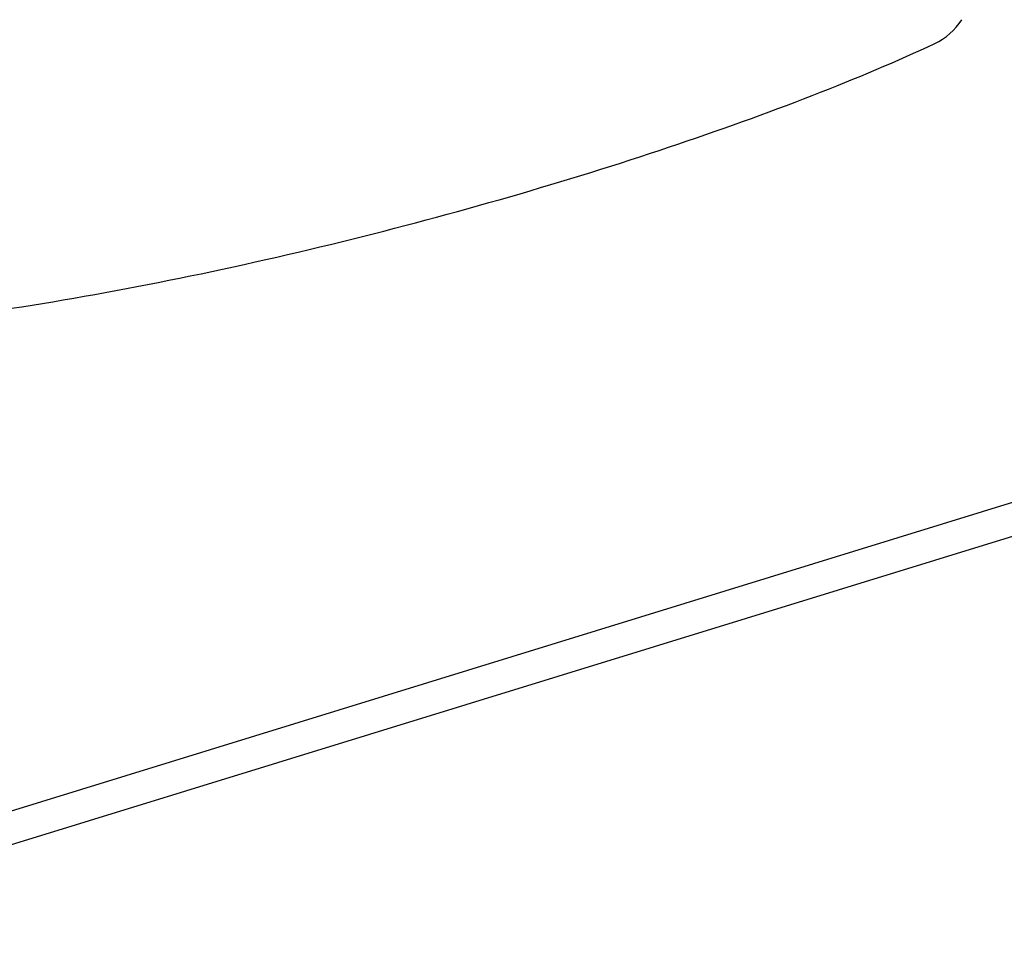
# Model space of a CAD drawing. Header units: millimetres. Extents: x -177 to 471, y -85 to 200.
# Tile 158 of 222: x -24.3 to -19.83, y 110.39 to 114.58. Entities that reach past the tile are written whole.
import ezdxf
from ezdxf.lldxf.tags import DXFTag

# ---------------------------------------------------------------- set-up
doc = ezdxf.new("R2010")
doc.units = ezdxf.units.MM
doc.layers.add('Default', color=7, linetype='Continuous')
doc.layers.add('TANK_1', color=7, linetype='Continuous')
tags = doc.linetypes.add('HIDDEN2', pattern=[4.7625, 3.175, -1.5875]).pattern_tags.tags
tags[6:7] = [DXFTag(74, 4), DXFTag(75, 0), DXFTag(340, '0'), DXFTag(46, 0.0), DXFTag(50, 0.0), DXFTag(44, 0.0), DXFTag(45, 0.0)]
tags[4:5] = [DXFTag(74, 4), DXFTag(75, 0), DXFTag(340, '0'), DXFTag(46, 0.0), DXFTag(50, 0.0), DXFTag(44, 0.0), DXFTag(45, 0.0)]

# ---------------------------------------------------------------- blocks, each defined once
blk = doc.blocks.new('SE')
at = {"layer": 'TANK_1', "color": 7, "linetype": 'HIDDEN2'}
for p, q in [((-25.8233, 110.5347), (-12.6761, 114.5833)), ((-25.7783, 110.3946), (-19.2261, 112.4123))]:
    blk.add_line(p, q, dxfattribs=at)
blk.add_arc((-20.2817, 114.7537), 0.311, 296.2023, 326.7823, dxfattribs=at)
blk.add_open_spline([(-26.8261, 113.5304), (-26.8261, 113.4845), (-26.8112, 113.4417), (-26.7401, 113.35), (-26.6718, 113.3043), (-26.4848, 113.2304), (-26.3645, 113.2015), (-26.0736, 113.1624), (-25.9066, 113.1526), (-25.5298, 113.1522), (-25.3181, 113.1621), (-24.872, 113.2003), (-24.6344, 113.2287), (-24.1357, 113.3032), (-23.8815, 113.3482), (-23.364, 113.4521), (-23.0988, 113.5116), (-22.5811, 113.6389), (-22.3261, 113.7071), (-21.8236, 113.8523), (-21.5825, 113.9274), (-21.1244, 114.0807), (-20.9046, 114.1599), (-20.4986, 114.3179), (-20.3128, 114.3965), (-20.1444, 114.4747)], degree=3, knots=[0.2654418, 0.2654418, 0.2654418, 0.2654418, 0.3125, 0.3125, 0.375, 0.375, 0.4375, 0.4375, 0.5, 0.5, 0.5625, 0.5625, 0.625, 0.625, 0.6875, 0.6875, 0.75, 0.75, 0.8125, 0.8125, 0.875, 0.875, 0.9375, 0.9375, 1, 1, 1, 1], dxfattribs=at)

msp = doc.modelspace()

# ---------------------------------------------------------------- block references
at = {"layer": 'Default'}
msp.add_blockref('SE', (0, 0), dxfattribs=at)

doc.saveas('drawing.dxf')
